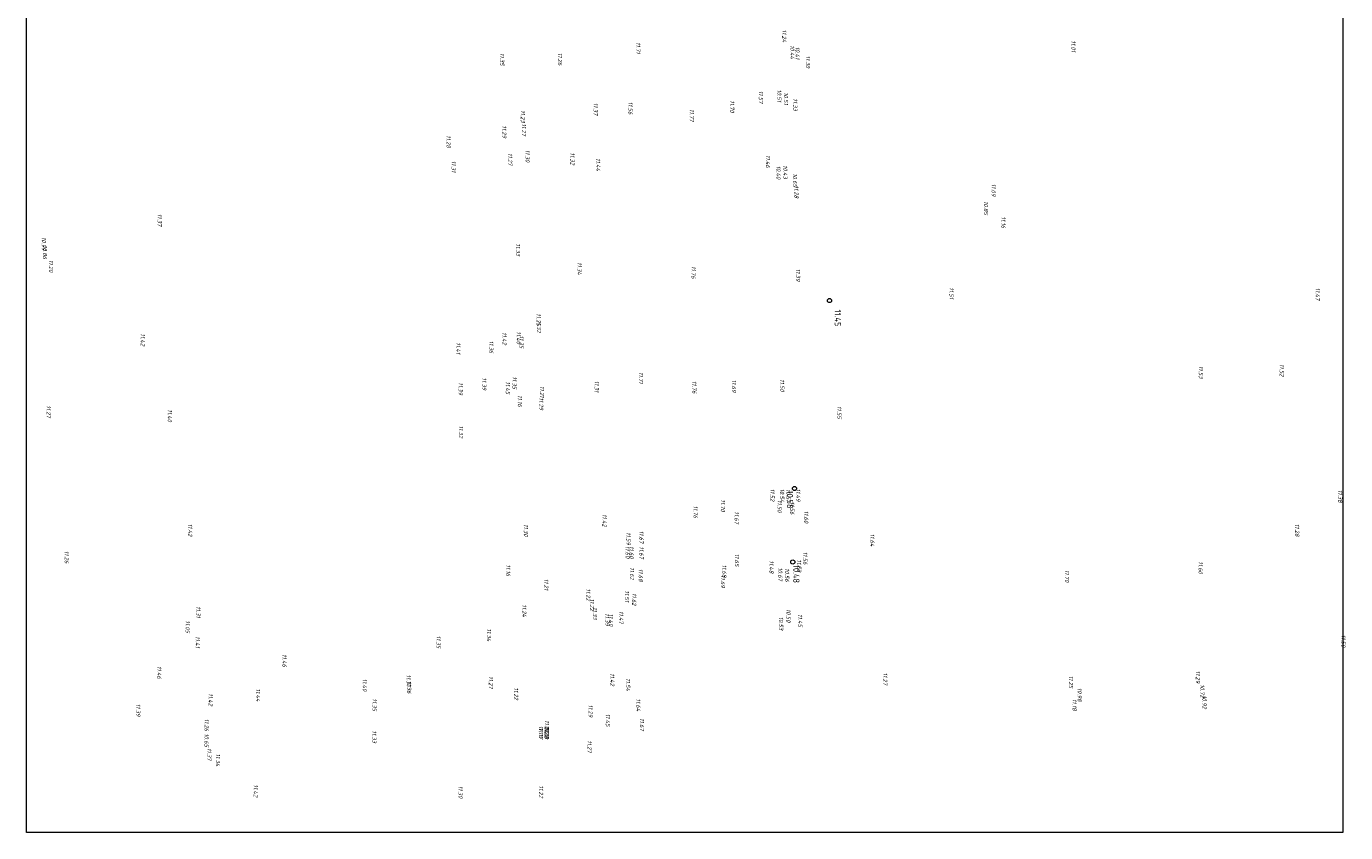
# Model space of a CAD drawing. Header units: metres. Extents: x 233374 to 233489, y 554143 to 554421.
# Tile 1 of 4: x 233374 to 233489, y 554143 to 554213. Entities that reach past the tile are written whole.
import ezdxf

# ---------------------------------------------------------------- set-up
doc = ezdxf.new("R2010")
doc.units = ezdxf.units.M
doc.layers.get('Defpoints').update_dxf_attribs({"color": 241, "lineweight": 13})
for name, color, linetype, lineweight, true_color in [('B-WE-OG-HOOGTEPUNT-T18', 7, 'Continuous', 18, 0xcb6262), ('Duikerhoogte BOB', 7, 'Continuous', 18, 0x0059b3), ('Rioolputhoogte', 7, 'Continuous', 13, 0xcc0000)]:
    doc.layers.add(name, color=color, linetype=linetype, lineweight=lineweight, true_color=true_color)
doc.styles.add('ISO', font='NLCS-ISO.ttf')
doc.styles.add('NLCS-ISO-ANNOTATIEF-T18', font='NLCS-ISO.ttf', dxfattribs={"height": 1.8})
doc.styles.get("Standard").update_dxf_attribs({"font": 'arial.ttf'})

# ---------------------------------------------------------------- blocks, each defined once
blk = doc.blocks.new('M02_GRONDSLAGPUNT')
blk.add_circle((0, 0), 0.5)
blk.add_attdef('1', (0.69, 0.6), '', height=1.3)

msp = doc.modelspace()

# ---------------------------------------------------------------- linework, layer by layer
at = {"layer": 'Defpoints'}
msp.add_lwpolyline([(233488.44, 554333.73), (233488.44, 554142.73), (233374.44, 554142.73), (233374.44, 554333.73)], close=True, dxfattribs=at)

# ---------------------------------------------------------------- block references
at = {"layer": 'Duikerhoogte BOB'}
ref = msp.add_blockref('M02_GRONDSLAGPUNT', (233440.95, 554172.54, 10.58), dxfattribs=dict(at, xscale=0.36, yscale=0.36, zscale=0.9, rotation=270))
ref.add_attrib('M02_GRONDSLAGPUNT', '10.58', (233440.29, 554172.36, 10.58), dxfattribs={"layer": '0', "color": 0, "height": 0.54, "rotation": 270, "style": 'ISO'})
ref = msp.add_blockref('M02_GRONDSLAGPUNT', (233440.8, 554166.17, 10.48), dxfattribs=dict(at, xscale=0.36, yscale=0.36, zscale=0.9, rotation=270))
ref.add_attrib('M02_GRONDSLAGPUNT', '10.48', (233440.84, 554165.92, 10.48), dxfattribs={"layer": '0', "color": 0, "height": 0.54, "rotation": 270, "style": 'ISO'})
at = {"layer": 'Rioolputhoogte'}
ref = msp.add_blockref('M02_GRONDSLAGPUNT', (233443.98, 554188.82, 11.45), dxfattribs=dict(at, xscale=0.36, yscale=0.36, zscale=0.9, rotation=270))
ref.add_attrib('M02_GRONDSLAGPUNT', '11.45', (233444.43, 554188.04, 11.45), dxfattribs={"layer": '0', "color": 0, "height": 0.54, "rotation": 270, "style": 'ISO'})

# ---------------------------------------------------------------- texts
at = {"layer": 'B-WE-OG-HOOGTEPUNT-T18', "style": 'NLCS-ISO-ANNOTATIEF-T18', "oblique": 13.5}
for s, p in [('11.24', (233439.88, 554212.29)), ('11.71', (233427.24, 554211.21)), ('10.44', (233440.58, 554210.94)), ('10.41', (233441.03, 554210.81)), ('11.01', (233464.93, 554211.35)), ('11.35', (233415.45, 554210.27)), ('11.26', (233420.47, 554210.28)), ('11.30', (233441.93, 554210.04)), ('11.70', (233435.37, 554206.17)), ('11.57', (233437.86, 554206.99)), ('10.51', (233439.46, 554207.1)), ('10.51', (233440.03, 554206.86)), ('11.33', (233440.83, 554206.34)), ('11.23', (233417.25, 554205.31)), ('11.37', (233423.56, 554205.95)), ('11.56', (233426.57, 554206.05)), ('11.77', (233431.88, 554205.41)), ('11.29', (233415.65, 554203.99)), ('11.27', (233417.34, 554204.16)), ('11.28', (233410.82, 554203.14)), ('11.27', (233416.15, 554201.6)), ('11.30', (233417.66, 554201.88)), ('11.32', (233421.55, 554201.65)), ('11.31', (233411.26, 554200.93)), ('11.44', (233423.77, 554201.16)), ('11.46', (233438.48, 554201.43)), ('10.40', (233439.38, 554200.5)), ('10.43', (233439.97, 554200.55)), ('10.65', (233440.81, 554199.84)), ('11.28', (233440.94, 554198.79)), ('11.09', (233458.02, 554198.94)), ('10.85', (233457.35, 554197.44)), ('11.37', (233385.81, 554196.33)), ('11.16', (233458.87, 554196.1)), ('10.99', (233375.77, 554194.33)), ('10.86', (233375.87, 554193.6)), ('11.33', (233416.83, 554193.77)), ('11.20', (233376.39, 554192.34)), ('11.34', (233422.16, 554192.15)), ('11.76', (233432.03, 554191.81)), ('11.39', (233441.08, 554191.58)), ('11.51', (233454.37, 554189.97)), ('11.47', (233486.08, 554189.94)), ('11.25', (233418.62, 554187.72)), ('11.32', (233418.64, 554187.12)), ('11.42', (233384.34, 554185.98)), ('11.42', (233415.66, 554186.08)), ('11.40', (233416.89, 554186.15)), ('11.35', (233417.14, 554185.78)), ('11.41', (233411.67, 554185.2)), ('11.36', (233414.52, 554185.35)), ('11.52', (233482.97, 554183.33)), ('11.39', (233413.91, 554182.16)), ('11.35', (233416.53, 554182.25)), ('11.71', (233427.48, 554182.63)), ('11.53', (233475.96, 554183.16)), ('11.39', (233411.87, 554181.74)), ('11.45', (233415.95, 554181.82)), ('11.21', (233418.91, 554181.42)), ('11.31', (233423.65, 554181.88)), ('11.76', (233432.11, 554181.86)), ('11.69', (233435.53, 554181.97)), ('11.50', (233439.71, 554182.01)), ('11.16', (233416.99, 554180.63)), ('11.29', (233418.84, 554180.43)), ('11.27', (233376.18, 554179.74)), ('11.40', (233386.68, 554179.4)), ('11.55', (233444.65, 554179.69)), ('11.32', (233411.89, 554177.99)), ('11.52', (233438.86, 554172.52)), ('10.54', (233439.7, 554172.53)), ('10.51', (233440.24, 554172.49)), ('11.49', (233441.1, 554172.53)), ('11.38', (233488.02, 554172.42)), ('11.76', (233432.21, 554171.06)), ('11.70', (233434.57, 554171.6)), ('11.50', (233439.49, 554171.54)), ('11.56', (233440.57, 554171.4)), ('11.42', (233424.32, 554170.33)), ('11.67', (233435.76, 554170.56)), ('11.60', (233441.78, 554170.62)), ('11.42', (233388.44, 554169.49)), ('11.30', (233417.51, 554169.46)), ('11.59', (233426.4, 554168.76)), ('11.67', (233427.52, 554168.88)), ('11.64', (233447.51, 554168.63)), ('11.28', (233484.3, 554169.48)), ('11.60', (233426.32, 554167.57)), ('11.60', (233426.66, 554167.56)), ('11.67', (233427.52, 554167.53)), ('11.26', (233377.75, 554167.14)), ('11.65', (233435.79, 554166.89)), ('11.48', (233438.78, 554166.31)), ('11.53', (233441.17, 554166.39)), ('11.56', (233441.71, 554167.06)), ('11.60', (233475.94, 554166.23)), ('11.16', (233415.99, 554165.96)), ('11.62', (233426.7, 554165.72)), ('11.68', (233427.46, 554165.58)), ('11.69', (233434.57, 554165.05)), ('11.68', (233434.7, 554165.95)), ('10.67', (233439.54, 554165.7)), ('10.56', (233440.13, 554165.64)), ('11.70', (233464.36, 554165.49)), ('11.21', (233419.28, 554164.72)), ('11.22', (233422.92, 554163.88)), ('11.22', (233423.24, 554163)), ('11.51', (233426.26, 554163.71)), ('11.62', (233426.89, 554163.49)), ('11.31', (233389.16, 554162.34)), ('11.24', (233417.38, 554162.5)), ('11.33', (233423.49, 554162.27)), ('11.39', (233424.56, 554161.74)), ('11.40', (233424.88, 554161.7)), ('11.47', (233425.76, 554161.93)), ('10.50', (233440.25, 554162.1)), ('11.45', (233441.26, 554161.66)), ('11.05', (233388.23, 554161.11)), ('11.34', (233414.32, 554160.41)), ('10.53', (233439.61, 554161.43)), ('11.41', (233389.09, 554159.75)), ('11.35', (233409.95, 554159.79)), ('11.50', (233488.31, 554159.87)), ('11.46', (233396.61, 554158.19)), ('11.46', (233385.76, 554157.16)), ('11.40', (233403.56, 554156.07)), ('11.37', (233407.37, 554156.42)), ('11.36', (233407.4, 554155.88)), ('11.27', (233414.48, 554156.28)), ('11.42', (233425, 554156.54)), ('11.54', (233426.36, 554156.11)), ('11.27', (233448.63, 554156.59)), ('11.25', (233464.71, 554156.32)), ('11.29', (233475.7, 554156.76)), ('11.42', (233390.22, 554154.8)), ('11.44', (233394.32, 554155.21)), ('11.22', (233416.67, 554155.3)), ('10.98', (233465.47, 554155.27)), ('10.72', (233476.09, 554155.57)), ('11.39', (233383.95, 554153.89)), ('11.35', (233404.41, 554154.36)), ('11.29', (233423.12, 554153.82)), ('11.64', (233427.25, 554154.35)), ('11.18', (233465.02, 554154.31)), ('10.92', (233476.27, 554154.62)), ('11.26', (233389.87, 554152.6)), ('11.22', (233419.33, 554152.48)), ('11.45', (233424.61, 554153.03)), ('11.67', (233427.56, 554152.65)), ('10.65', (233389.86, 554151.32)), ('11.33', (233404.39, 554151.58)), ('11.18', (233418.81, 554151.98)), ('11.17', (233418.82, 554151.83)), ('11.19', (233419.29, 554151.85)), ('11.20', (233419.33, 554151.93)), ('11.22', (233419.33, 554152.03)), ('11.27', (233423.02, 554150.73)), ('11.37', (233390.1, 554150.06)), ('11.34', (233390.85, 554149.58)), ('11.42', (233394.12, 554146.9)), ('11.30', (233411.86, 554146.78)), ('11.22', (233418.83, 554146.81))]:
    msp.add_text(s, height=0.36, rotation=270, dxfattribs=at).set_placement(p)

doc.saveas('drawing.dxf')
